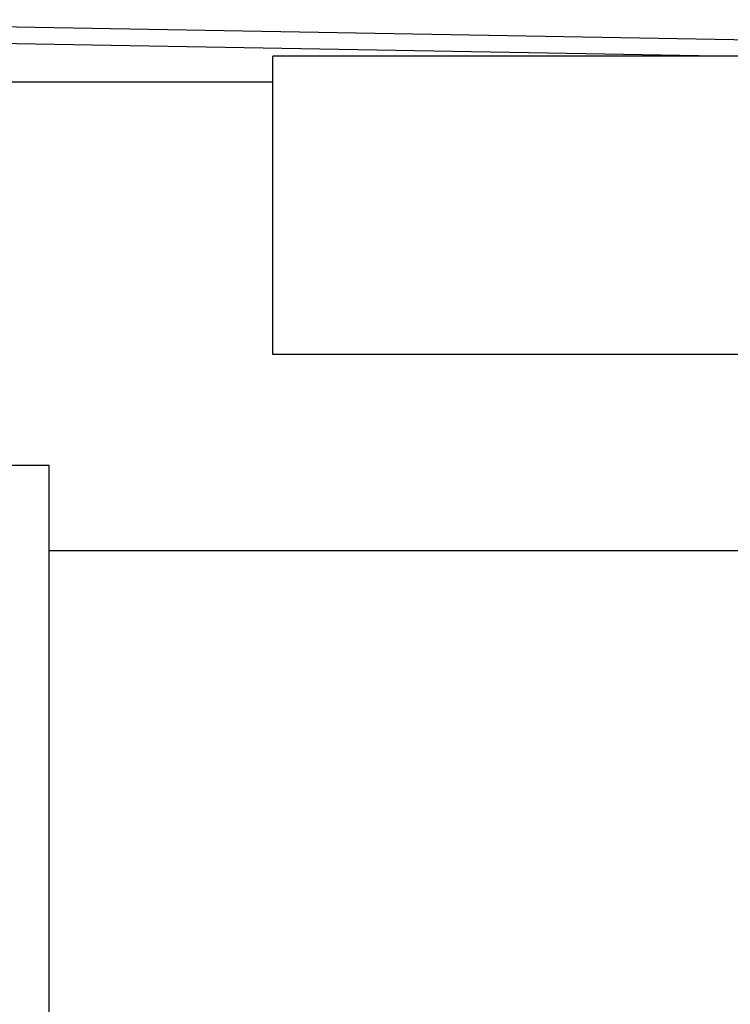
# Model space of a CAD drawing. Header units: millimetres. Extents: x 0 to 5600, y -1552 to 3960.
# Tile 32 of 199: x 2320 to 2404, y 1022 to 1137. Entities that reach past the tile are written whole.
import ezdxf

# ---------------------------------------------------------------- set-up
doc = ezdxf.new("R2010")
doc.units = ezdxf.units.MM
doc.header["$LTSCALE"] = 308
doc.layers.get('0').update_dxf_attribs({"linetype": 'CONTINUOUS'})

msp = doc.modelspace()

# ---------------------------------------------------------------- linework, layer by layer
at = {"color": 7, "linetype": 'Continuous'}
for p, q in [((2271.49, 1137.16), (2516.96, 1132.87)), ((2402.36, 1132.87), (2273.45, 1135.12)), ((2350.08, 1097.87), (2350.08, 1132.87)), ((2600.08, 1132.87), (2350.08, 1132.87)), ((2268.83, 1129.87), (2350.08, 1129.87)), ((2462.58, 1097.87), (2350.08, 1097.87)), ((2235.93, 1084.87), (2323.83, 1084.87)), ((2323.83, 744.87), (2323.83, 1084.87)), ((2323.83, 1074.87), (2462.58, 1074.87))]:
    msp.add_line(p, q, dxfattribs=at)

doc.saveas('drawing.dxf')
